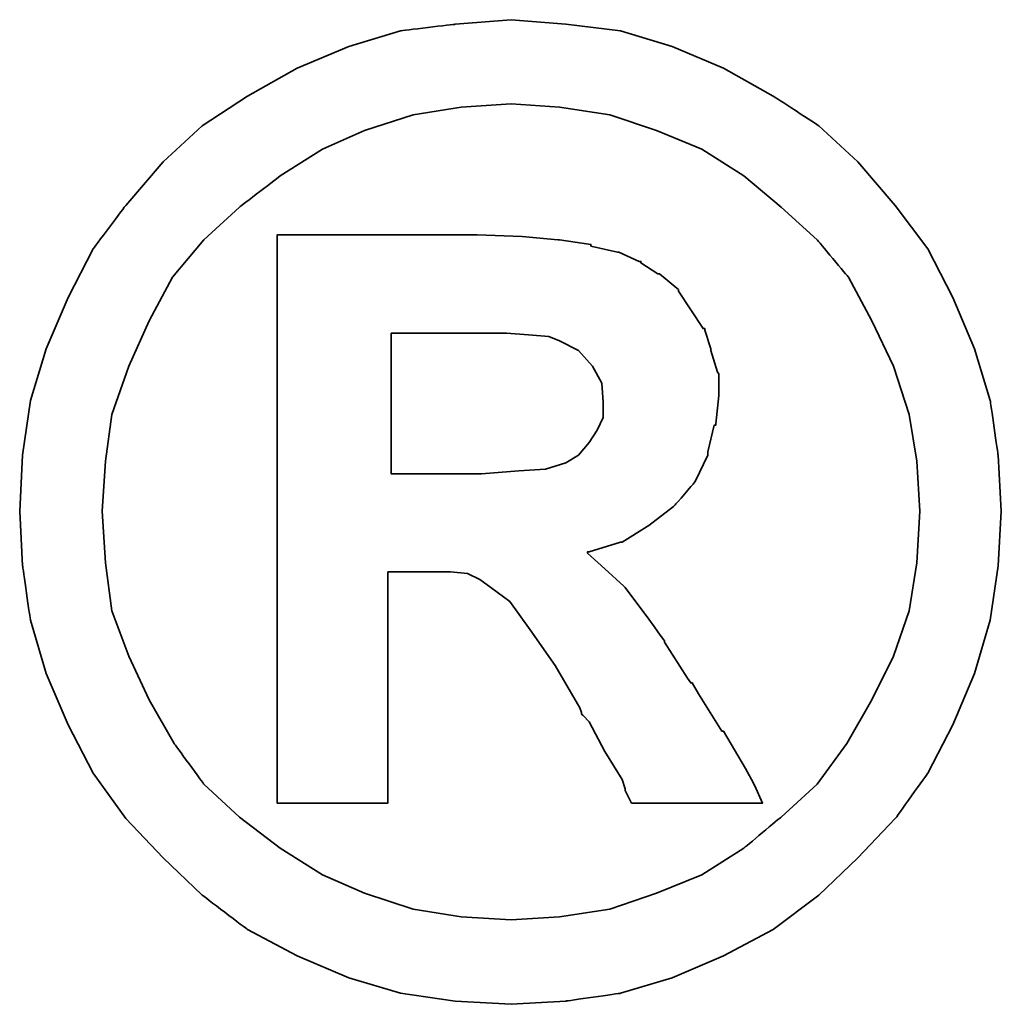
# Model space of a CAD drawing. Header units: millimetres. Extents: x -4 to 1317, y 21 to 605.
# Tile 49 of 52: x 103.629 to 103.843, y 60.251 to 60.465. Entities that reach past the tile are written whole.
import ezdxf

# ---------------------------------------------------------------- set-up
doc = ezdxf.new("R2010")
doc.units = ezdxf.units.MM
doc.layers.add('DIM', color=4, linetype='CONTINUOUS')
doc.layers.add('layer 1', color=7, linetype='CONTINUOUS')

# ---------------------------------------------------------------- blocks, each defined once
blk = doc.blocks.new('TBI MOTION logo(完整正式版)')
at = {"layer": 'layer 1', "color": 22, "lineweight": 35}
for points, knots in [([(81.20634, 4.98624), (81.20634, 4.98624), (81.18649, 5.32862), (81.18649, 5.32862), (81.18649, 5.32862), (81.18649, 5.32862), (81.13886, 5.66206), (81.13886, 5.66206), (81.13886, 5.66206), (81.13886, 5.66206), (81.04359, 5.97764), (81.04359, 5.97764), (81.04359, 5.97764), (81.04359, 5.97764), (80.91061, 6.29124), (80.91061, 6.29124), (80.91061, 6.29124), (80.91061, 6.29124), (80.75778, 6.58697), (80.75778, 6.58697), (80.75778, 6.58697), (80.75778, 6.58697), (80.5593, 6.85294), (80.5593, 6.85294), (80.5593, 6.85294), (80.5593, 6.85294), (80.33105, 7.1189), (80.33105, 7.1189), (80.33105, 7.1189), (80.33105, 7.1189), (80.09287, 7.33921), (80.09287, 7.33921), (80.09287, 7.33921), (80.09287, 7.33921), (79.815, 7.51982), (79.815, 7.51982), (79.815, 7.51982), (79.815, 7.51982), (79.51133, 7.69051), (79.51133, 7.69051), (79.51133, 7.69051), (79.51133, 7.69051), (79.19773, 7.8235), (79.19773, 7.8235), (79.19773, 7.8235), (79.19773, 7.8235), (78.88215, 7.91877), (78.88215, 7.91877), (78.88215, 7.91877), (78.88215, 7.91877), (78.54871, 7.95846), (78.54871, 7.95846), (78.54871, 7.95846), (78.54871, 7.95846), (78.21526, 7.98625), (78.21526, 7.98625), (78.21526, 7.98625), (78.21526, 7.98625), (77.87388, 7.95846), (77.87388, 7.95846), (77.87388, 7.95846), (77.87388, 7.95846), (77.54044, 7.91877), (77.54044, 7.91877), (77.54044, 7.91877), (77.54044, 7.91877), (77.22485, 7.8235), (77.22485, 7.8235), (77.22485, 7.8235), (77.22485, 7.8235), (76.91027, 7.69051), (76.91027, 7.69051), (76.91027, 7.69051), (76.91027, 7.69051), (76.6056, 7.51982), (76.6056, 7.51982), (76.6056, 7.51982), (76.6056, 7.51982), (76.32972, 7.33921), (76.32972, 7.33921), (76.32972, 7.33921), (76.32972, 7.33921), (76.09154, 7.1189), (76.09154, 7.1189), (76.09154, 7.1189), (76.09154, 7.1189), (75.86329, 6.85294), (75.86329, 6.85294), (75.86329, 6.85294), (75.86329, 6.85294), (75.66382, 6.58697), (75.66382, 6.58697), (75.66382, 6.58697), (75.66382, 6.58697), (75.51099, 6.29124), (75.51099, 6.29124), (75.51099, 6.29124), (75.51099, 6.29124), (75.37702, 5.97764), (75.37702, 5.97764), (75.37702, 5.97764), (75.37702, 5.97764), (75.28175, 5.66206), (75.28175, 5.66206), (75.28175, 5.66206), (75.28175, 5.66206), (75.23411, 5.32862), (75.23411, 5.32862), (75.23411, 5.32862), (75.23411, 5.32862), (75.21625, 4.98624), (75.21625, 4.98624), (75.21625, 4.98624), (75.21625, 4.98624), (75.23411, 4.6528), (75.23411, 4.6528), (75.23411, 4.6528), (75.23411, 4.6528), (75.28175, 4.32035), (75.28175, 4.32035), (75.28175, 4.32035), (75.28175, 4.32035), (75.37702, 3.99583), (75.37702, 3.99583), (75.37702, 3.99583), (75.37702, 3.99583), (75.51099, 3.68224), (75.51099, 3.68224), (75.51099, 3.68224), (75.51099, 3.68224), (75.66382, 3.38749), (75.66382, 3.38749), (75.66382, 3.38749), (75.66382, 3.38749), (75.86329, 3.10963), (75.86329, 3.10963), (75.86329, 3.10963), (75.86329, 3.10963), (76.09154, 2.87145), (76.09154, 2.87145), (76.09154, 2.87145), (76.09154, 2.87145), (76.32972, 2.6432), (76.32972, 2.6432), (76.32972, 2.6432), (76.32972, 2.6432), (76.6056, 2.43381), (76.6056, 2.43381), (76.6056, 2.43381), (76.6056, 2.43381), (76.91027, 2.27205), (76.91027, 2.27205), (76.91027, 2.27205), (76.91027, 2.27205), (77.22485, 2.13906), (77.22485, 2.13906), (77.22485, 2.13906), (77.22485, 2.13906), (77.54044, 2.0438), (77.54044, 2.0438), (77.54044, 2.0438), (77.54044, 2.0438), (77.87388, 1.99616), (77.87388, 1.99616), (77.87388, 1.99616), (77.87388, 1.99616), (78.21526, 1.97631), (78.21526, 1.97631), (78.21526, 1.97631), (78.21526, 1.97631), (78.54871, 1.99616), (78.54871, 1.99616), (78.54871, 1.99616), (78.54871, 1.99616), (78.88215, 2.0438), (78.88215, 2.0438), (78.88215, 2.0438), (78.88215, 2.0438), (79.19773, 2.13906), (79.19773, 2.13906), (79.19773, 2.13906), (79.19773, 2.13906), (79.51133, 2.27205), (79.51133, 2.27205), (79.51133, 2.27205), (79.51133, 2.27205), (79.815, 2.43381), (79.815, 2.43381), (79.815, 2.43381), (79.815, 2.43381), (80.09287, 2.6432), (80.09287, 2.6432), (80.09287, 2.6432), (80.09287, 2.6432), (80.33105, 2.87145), (80.33105, 2.87145), (80.33105, 2.87145), (80.33105, 2.87145), (80.5593, 3.10963), (80.5593, 3.10963), (80.5593, 3.10963), (80.5593, 3.10963), (80.75778, 3.38749), (80.75778, 3.38749), (80.75778, 3.38749), (80.75778, 3.38749), (80.91061, 3.68224), (80.91061, 3.68224), (80.91061, 3.68224), (80.91061, 3.68224), (81.04359, 3.99583), (81.04359, 3.99583), (81.04359, 3.99583), (81.04359, 3.99583), (81.13886, 4.32035), (81.13886, 4.32035), (81.13886, 4.32035), (81.13886, 4.32035), (81.18649, 4.6528), (81.18649, 4.6528), (81.18649, 4.6528), (81.18649, 4.6528), (81.20634, 4.98624), (81.20634, 4.98624)], [0, 0, 0, 0, 0.0178571, 0.0178571, 0.0178571, 0.0178572, 0.0357143, 0.0357143, 0.0357143, 0.0357143, 0.0535714, 0.0535714, 0.0535714, 0.0535714, 0.0714286, 0.0714286, 0.0714286, 0.0714286, 0.0892857, 0.0892857, 0.0892857, 0.0892857, 0.1071429, 0.1071429, 0.1071429, 0.1071429, 0.125, 0.125, 0.125, 0.125, 0.1428571, 0.1428571, 0.1428571, 0.1428572, 0.1607143, 0.1607143, 0.1607143, 0.1607143, 0.1785714, 0.1785714, 0.1785714, 0.1785714, 0.1964286, 0.1964286, 0.1964286, 0.1964286, 0.2142857, 0.2142857, 0.2142857, 0.2142857, 0.2321429, 0.2321429, 0.2321429, 0.2321429, 0.25, 0.25, 0.25, 0.25, 0.2678571, 0.2678571, 0.2678571, 0.2678572, 0.2857143, 0.2857143, 0.2857143, 0.2857143, 0.3035714, 0.3035714, 0.3035714, 0.3035714, 0.3214286, 0.3214286, 0.3214286, 0.3214286, 0.3392857, 0.3392857, 0.3392857, 0.3392857, 0.3571429, 0.3571429, 0.3571429, 0.3571429, 0.375, 0.375, 0.375, 0.375, 0.3928571, 0.3928571, 0.3928571, 0.3928572, 0.4107143, 0.4107143, 0.4107143, 0.4107143, 0.4285714, 0.4285714, 0.4285714, 0.4285714, 0.4464286, 0.4464286, 0.4464286, 0.4464286, 0.4642857, 0.4642857, 0.4642857, 0.4642857, 0.4821429, 0.4821429, 0.4821429, 0.4821429, 0.5, 0.5, 0.5, 0.5, 0.5178571, 0.5178571, 0.5178571, 0.5178572, 0.5357143, 0.5357143, 0.5357143, 0.5357143, 0.5535714, 0.5535714, 0.5535714, 0.5535714, 0.5714286, 0.5714286, 0.5714286, 0.5714286, 0.5892857, 0.5892857, 0.5892857, 0.5892857, 0.6071429, 0.6071429, 0.6071429, 0.6071429, 0.625, 0.625, 0.625, 0.625, 0.6428571, 0.6428571, 0.6428571, 0.6428572, 0.6607143, 0.6607143, 0.6607143, 0.6607143, 0.6785714, 0.6785714, 0.6785714, 0.6785714, 0.6964286, 0.6964286, 0.6964286, 0.6964286, 0.7142857, 0.7142857, 0.7142857, 0.7142857, 0.7321429, 0.7321429, 0.7321429, 0.7321429, 0.75, 0.75, 0.75, 0.75, 0.7678571, 0.7678571, 0.7678571, 0.7678572, 0.7857143, 0.7857143, 0.7857143, 0.7857143, 0.8035714, 0.8035714, 0.8035714, 0.8035714, 0.8214286, 0.8214286, 0.8214286, 0.8214286, 0.8392857, 0.8392857, 0.8392857, 0.8392857, 0.8571429, 0.8571429, 0.8571429, 0.8571429, 0.875, 0.875, 0.875, 0.875, 0.8928571, 0.8928571, 0.8928571, 0.8928572, 0.9107143, 0.9107143, 0.9107143, 0.9107143, 0.9285714, 0.9285714, 0.9285714, 0.9285714, 0.9464286, 0.9464286, 0.9464286, 0.9464286, 0.9642857, 0.9642857, 0.9642857, 0.9642857, 0.9821429, 0.9821429, 0.9821429, 0.9821429, 1, 1, 1, 1]), ([(80.71014, 4.98624), (80.71014, 4.98624), (80.69129, 5.29091), (80.69129, 5.29091), (80.69129, 5.29091), (80.69129, 5.29091), (80.64464, 5.57672), (80.64464, 5.57672), (80.64464, 5.57672), (80.64464, 5.57672), (80.54937, 5.87245), (80.54937, 5.87245), (80.54937, 5.87245), (80.54937, 5.87245), (80.41639, 6.14833), (80.41639, 6.14833), (80.41639, 6.14833), (80.41639, 6.14833), (80.27349, 6.41429), (80.27349, 6.41429), (80.27349, 6.41429), (80.27349, 6.41429), (80.08295, 6.64255), (80.08295, 6.64255), (80.08295, 6.64255), (80.08295, 6.64255), (79.86264, 6.84301), (79.86264, 6.84301), (79.86264, 6.84301), (79.86264, 6.84301), (79.63439, 7.03355), (79.63439, 7.03355), (79.63439, 7.03355), (79.63439, 7.03355), (79.37835, 7.1963), (79.37835, 7.1963), (79.37835, 7.1963), (79.37835, 7.1963), (79.10246, 7.30944), (79.10246, 7.30944), (79.10246, 7.30944), (79.10246, 7.30944), (78.81665, 7.40471), (78.81665, 7.40471), (78.81665, 7.40471), (78.81665, 7.40471), (78.511, 7.45234), (78.511, 7.45234), (78.511, 7.45234), (78.511, 7.45234), (78.21526, 7.47219), (78.21526, 7.47219), (78.21526, 7.47219), (78.21526, 7.47219), (77.9106, 7.45234), (77.9106, 7.45234), (77.9106, 7.45234), (77.9106, 7.45234), (77.61685, 7.40471), (77.61685, 7.40471), (77.61685, 7.40471), (77.61685, 7.40471), (77.32012, 7.30944), (77.32012, 7.30944), (77.32012, 7.30944), (77.32012, 7.30944), (77.06309, 7.1963), (77.06309, 7.1963), (77.06309, 7.1963), (77.06309, 7.1963), (76.80606, 7.03355), (76.80606, 7.03355), (76.80606, 7.03355), (76.80606, 7.03355), (76.55797, 6.84301), (76.55797, 6.84301), (76.55797, 6.84301), (76.55797, 6.84301), (76.34063, 6.64255), (76.34063, 6.64255), (76.34063, 6.64255), (76.34063, 6.64255), (76.1491, 6.41429), (76.1491, 6.41429), (76.1491, 6.41429), (76.1491, 6.41429), (76.0062, 6.14833), (76.0062, 6.14833), (76.0062, 6.14833), (76.0062, 6.14833), (75.88314, 5.87245), (75.88314, 5.87245), (75.88314, 5.87245), (75.88314, 5.87245), (75.77794, 5.57672), (75.77794, 5.57672), (75.77794, 5.57672), (75.77794, 5.57672), (75.73924, 5.29091), (75.73924, 5.29091), (75.73924, 5.29091), (75.73924, 5.29091), (75.72039, 4.98624), (75.72039, 4.98624), (75.72039, 4.98624), (75.72039, 4.98624), (75.73924, 4.67165), (75.73924, 4.67165), (75.73924, 4.67165), (75.73924, 4.67165), (75.77794, 4.37791), (75.77794, 4.37791), (75.77794, 4.37791), (75.77794, 4.37791), (75.88314, 4.10102), (75.88314, 4.10102), (75.88314, 4.10102), (75.88314, 4.10102), (76.0062, 3.83407), (76.0062, 3.83407), (76.0062, 3.83407), (76.0062, 3.83407), (76.15902, 3.56811), (76.15902, 3.56811), (76.15902, 3.56811), (76.15902, 3.56811), (76.34063, 3.32001), (76.34063, 3.32001), (76.34063, 3.32001), (76.34063, 3.32001), (76.55797, 3.11955), (76.55797, 3.11955), (76.55797, 3.11955), (76.55797, 3.11955), (76.80606, 2.92901), (76.80606, 2.92901), (76.80606, 2.92901), (76.80606, 2.92901), (77.06309, 2.76725), (77.06309, 2.76725), (77.06309, 2.76725), (77.06309, 2.76725), (77.32012, 2.65412), (77.32012, 2.65412), (77.32012, 2.65412), (77.32012, 2.65412), (77.61685, 2.55786), (77.61685, 2.55786), (77.61685, 2.55786), (77.61685, 2.55786), (77.9106, 2.51022), (77.9106, 2.51022), (77.9106, 2.51022), (77.9106, 2.51022), (78.21526, 2.49137), (78.21526, 2.49137), (78.21526, 2.49137), (78.21526, 2.49137), (78.511, 2.51022), (78.511, 2.51022), (78.511, 2.51022), (78.511, 2.51022), (78.81665, 2.55786), (78.81665, 2.55786), (78.81665, 2.55786), (78.81665, 2.55786), (79.10246, 2.65412), (79.10246, 2.65412), (79.10246, 2.65412), (79.10246, 2.65412), (79.37835, 2.76725), (79.37835, 2.76725), (79.37835, 2.76725), (79.37835, 2.76725), (79.63439, 2.92901), (79.63439, 2.92901), (79.63439, 2.92901), (79.63439, 2.92901), (79.86264, 3.11955), (79.86264, 3.11955), (79.86264, 3.11955), (79.86264, 3.11955), (80.08295, 3.32001), (80.08295, 3.32001), (80.08295, 3.32001), (80.08295, 3.32001), (80.26356, 3.56811), (80.26356, 3.56811), (80.26356, 3.56811), (80.26356, 3.56811), (80.41639, 3.83407), (80.41639, 3.83407), (80.41639, 3.83407), (80.41639, 3.83407), (80.54937, 4.10102), (80.54937, 4.10102), (80.54937, 4.10102), (80.54937, 4.10102), (80.64464, 4.37791), (80.64464, 4.37791), (80.64464, 4.37791), (80.64464, 4.37791), (80.69129, 4.67165), (80.69129, 4.67165), (80.69129, 4.67165), (80.69129, 4.67165), (80.71014, 4.98624), (80.71014, 4.98624)], [0, 0, 0, 0, 0.0192308, 0.0192308, 0.0192308, 0.0192308, 0.0384615, 0.0384615, 0.0384615, 0.0384615, 0.0576923, 0.0576923, 0.0576923, 0.0576923, 0.0769231, 0.0769231, 0.0769231, 0.0769231, 0.0961538, 0.0961538, 0.0961538, 0.0961539, 0.1153846, 0.1153846, 0.1153846, 0.1153846, 0.1346154, 0.1346154, 0.1346154, 0.1346154, 0.1538462, 0.1538462, 0.1538462, 0.1538462, 0.1730769, 0.1730769, 0.1730769, 0.1730769, 0.1923077, 0.1923077, 0.1923077, 0.1923077, 0.2115385, 0.2115385, 0.2115385, 0.2115385, 0.2307692, 0.2307692, 0.2307692, 0.2307692, 0.25, 0.25, 0.25, 0.25, 0.2692308, 0.2692308, 0.2692308, 0.2692308, 0.2884615, 0.2884615, 0.2884615, 0.2884615, 0.3076923, 0.3076923, 0.3076923, 0.3076923, 0.3269231, 0.3269231, 0.3269231, 0.3269231, 0.3461538, 0.3461538, 0.3461538, 0.3461539, 0.3653846, 0.3653846, 0.3653846, 0.3653846, 0.3846154, 0.3846154, 0.3846154, 0.3846154, 0.4038462, 0.4038462, 0.4038462, 0.4038462, 0.4230769, 0.4230769, 0.4230769, 0.4230769, 0.4423077, 0.4423077, 0.4423077, 0.4423077, 0.4615385, 0.4615385, 0.4615385, 0.4615385, 0.4807692, 0.4807692, 0.4807692, 0.4807692, 0.5, 0.5, 0.5, 0.5, 0.5192308, 0.5192308, 0.5192308, 0.5192308, 0.5384615, 0.5384615, 0.5384615, 0.5384615, 0.5576923, 0.5576923, 0.5576923, 0.5576923, 0.5769231, 0.5769231, 0.5769231, 0.5769231, 0.5961538, 0.5961538, 0.5961538, 0.5961539, 0.6153846, 0.6153846, 0.6153846, 0.6153846, 0.6346154, 0.6346154, 0.6346154, 0.6346154, 0.6538462, 0.6538462, 0.6538462, 0.6538462, 0.6730769, 0.6730769, 0.6730769, 0.6730769, 0.6923077, 0.6923077, 0.6923077, 0.6923077, 0.7115385, 0.7115385, 0.7115385, 0.7115385, 0.7307692, 0.7307692, 0.7307692, 0.7307692, 0.75, 0.75, 0.75, 0.75, 0.7692308, 0.7692308, 0.7692308, 0.7692308, 0.7884615, 0.7884615, 0.7884615, 0.7884615, 0.8076923, 0.8076923, 0.8076923, 0.8076923, 0.8269231, 0.8269231, 0.8269231, 0.8269231, 0.8461538, 0.8461538, 0.8461538, 0.8461539, 0.8653846, 0.8653846, 0.8653846, 0.8653846, 0.8846154, 0.8846154, 0.8846154, 0.8846154, 0.9038462, 0.9038462, 0.9038462, 0.9038462, 0.9230769, 0.9230769, 0.9230769, 0.9230769, 0.9423077, 0.9423077, 0.9423077, 0.9423077, 0.9615385, 0.9615385, 0.9615385, 0.9615385, 0.9807692, 0.9807692, 0.9807692, 0.9807692, 1, 1, 1, 1]), ([(76.78721, 3.2823), (76.78721, 3.2823), (76.78721, 3.32001), (76.78721, 3.32001), (76.78721, 3.32001), (76.78721, 3.32001), (76.78721, 3.42422), (76.78721, 3.42422), (76.78721, 3.42422), (76.78721, 3.42422), (76.78721, 3.59689), (76.78721, 3.59689), (76.78721, 3.59689), (76.78721, 3.59689), (76.78721, 3.80529), (76.78721, 3.80529), (76.78721, 3.80529), (76.78721, 3.80529), (76.78721, 4.0524), (76.78721, 4.0524), (76.78721, 4.0524), (76.78721, 4.0524), (76.78721, 4.32035), (76.78721, 4.32035), (76.78721, 4.32035), (76.78721, 4.32035), (76.78721, 4.92868), (76.78721, 4.92868), (76.78721, 4.92868), (76.78721, 4.92868), (76.78721, 5.53801), (76.78721, 5.53801), (76.78721, 5.53801), (76.78721, 5.53801), (76.78721, 5.82482), (76.78721, 5.82482), (76.78721, 5.82482), (76.78721, 5.82482), (76.78721, 6.07291), (76.78721, 6.07291), (76.78721, 6.07291), (76.78721, 6.07291), (76.78721, 6.30017), (76.78721, 6.30017), (76.78721, 6.30017), (76.78721, 6.30017), (76.78721, 6.45399), (76.78721, 6.45399), (76.78721, 6.45399), (76.78721, 6.45399), (76.78721, 6.5572), (76.78721, 6.5572), (76.78721, 6.5572), (76.78721, 6.5572), (76.78721, 6.59689), (76.78721, 6.59689), (76.78721, 6.59689), (76.78721, 6.59689), (76.78721, 6.67232), (76.78721, 6.67232), (76.78721, 6.67232), (76.78721, 6.67232), (76.8537, 6.67232), (76.8537, 6.67232), (76.8537, 6.67232), (76.8537, 6.67232), (76.87355, 6.67232), (76.87355, 6.67232), (76.87355, 6.67232), (76.87355, 6.67232), (76.91027, 6.67232), (76.91027, 6.67232), (76.91027, 6.67232), (76.91027, 6.67232), (77.04424, 6.67232), (77.04424, 6.67232), (77.04424, 6.67232), (77.04424, 6.67232), (77.22485, 6.67232), (77.22485, 6.67232), (77.22485, 6.67232), (77.22485, 6.67232), (77.43524, 6.67232), (77.43524, 6.67232), (77.43524, 6.67232), (77.43524, 6.67232), (77.65357, 6.67232), (77.65357, 6.67232), (77.65357, 6.67232), (77.65357, 6.67232), (77.82625, 6.67232), (77.82625, 6.67232), (77.82625, 6.67232), (77.82625, 6.67232), (77.94037, 6.67232), (77.94037, 6.67232), (77.94037, 6.67232), (77.94037, 6.67232), (77.97709, 6.67232), (77.97709, 6.67232), (77.97709, 6.67232), (77.97709, 6.67232), (77.99694, 6.67232), (77.99694, 6.67232), (77.99694, 6.67232), (77.99694, 6.67232), (78.00686, 6.67232), (78.00686, 6.67232), (78.00686, 6.67232), (78.00686, 6.67232), (78.28275, 6.6624), (78.28275, 6.6624), (78.28275, 6.6624), (78.28275, 6.6624), (78.50107, 6.64255), (78.50107, 6.64255), (78.50107, 6.64255), (78.50107, 6.64255), (78.511, 6.64255), (78.511, 6.64255), (78.511, 6.64255), (78.511, 6.64255), (78.70154, 6.61476), (78.70154, 6.61476), (78.70154, 6.61476), (78.70154, 6.61476), (78.70154, 6.60483), (78.70154, 6.60483), (78.70154, 6.60483), (78.70154, 6.60483), (78.86429, 6.56713), (78.86429, 6.56713), (78.86429, 6.56713), (78.86429, 6.56713), (78.87223, 6.56713), (78.87223, 6.56713), (78.87223, 6.56713), (78.87223, 6.56713), (78.99727, 6.51056), (78.99727, 6.51056), (78.99727, 6.51056), (78.99727, 6.51056), (79.00719, 6.51056), (79.00719, 6.51056), (79.00719, 6.51056), (79.00719, 6.51056), (79.00719, 6.50162), (79.00719, 6.50162), (79.00719, 6.50162), (79.00719, 6.50162), (79.1104, 6.43415), (79.1104, 6.43415), (79.1104, 6.43415), (79.1104, 6.43415), (79.12132, 6.43415), (79.12132, 6.43415), (79.12132, 6.43415), (79.12132, 6.43415), (79.22552, 6.34781), (79.22552, 6.34781), (79.22552, 6.34781), (79.22552, 6.34781), (79.23544, 6.33888), (79.23544, 6.33888), (79.23544, 6.33888), (79.23544, 6.33888), (79.23544, 6.32895), (79.23544, 6.32895), (79.23544, 6.32895), (79.23544, 6.32895), (79.31087, 6.21483), (79.31087, 6.21483), (79.31087, 6.21483), (79.31087, 6.21483), (79.38629, 6.1007), (79.38629, 6.1007), (79.38629, 6.1007), (79.38629, 6.1007), (79.3972, 6.1007), (79.3972, 6.1007), (79.3972, 6.1007), (79.3972, 6.1007), (79.3972, 6.09078), (79.3972, 6.09078), (79.3972, 6.09078), (79.3972, 6.09078), (79.43392, 5.97764), (79.43392, 5.97764), (79.43392, 5.97764), (79.43392, 5.97764), (79.43392, 5.96772), (79.43392, 5.96772), (79.43392, 5.96772), (79.43392, 5.96772), (79.47362, 5.83474), (79.47362, 5.83474), (79.47362, 5.83474), (79.47362, 5.83474), (79.48156, 5.82482), (79.48156, 5.82482), (79.48156, 5.82482), (79.48156, 5.82482), (79.48156, 5.69977), (79.48156, 5.69977), (79.48156, 5.69977), (79.48156, 5.69977), (79.48156, 5.69183), (79.48156, 5.69183), (79.48156, 5.69183), (79.48156, 5.69183), (79.4637, 5.51915), (79.4637, 5.51915), (79.4637, 5.51915), (79.4637, 5.51915), (79.4637, 5.51122), (79.4637, 5.51122), (79.4637, 5.51122), (79.4637, 5.51122), (79.45377, 5.51122), (79.45377, 5.51122), (79.45377, 5.51122), (79.45377, 5.51122), (79.41507, 5.34847), (79.41507, 5.34847), (79.41507, 5.34847), (79.41507, 5.34847), (79.41507, 5.33854), (79.41507, 5.33854), (79.41507, 5.33854), (79.41507, 5.33854), (79.41507, 5.32862), (79.41507, 5.32862), (79.41507, 5.32862), (79.41507, 5.32862), (79.33865, 5.16785), (79.33865, 5.16785), (79.33865, 5.16785), (79.33865, 5.16785), (79.33071, 5.15693), (79.33071, 5.15693), (79.33071, 5.15693), (79.33071, 5.15693), (79.2156, 5.02495), (79.2156, 5.02495), (79.2156, 5.02495), (79.2156, 5.02495), (79.20567, 5.01502), (79.20567, 5.01502), (79.20567, 5.01502), (79.20567, 5.01502), (79.05483, 4.89991), (79.05483, 4.89991), (79.05483, 4.89991), (79.05483, 4.89991), (79.04491, 4.89197), (79.04491, 4.89197), (79.04491, 4.89197), (79.04491, 4.89197), (78.89208, 4.7967), (78.89208, 4.7967), (78.89208, 4.7967), (78.89208, 4.7967), (78.88215, 4.7967), (78.88215, 4.7967), (78.88215, 4.7967), (78.88215, 4.7967), (78.69161, 4.73913), (78.69161, 4.73913), (78.69161, 4.73913), (78.69161, 4.73913), (78.68169, 4.73913), (78.68169, 4.73913), (78.68169, 4.73913), (78.68169, 4.73913), (78.68169, 4.72921), (78.68169, 4.72921), (78.68169, 4.72921), (78.68169, 4.72921), (78.78688, 4.63394), (78.78688, 4.63394), (78.78688, 4.63394), (78.78688, 4.63394), (78.902, 4.52875), (78.902, 4.52875), (78.902, 4.52875), (78.902, 4.52875), (78.91093, 4.52081), (78.91093, 4.52081), (78.91093, 4.52081), (78.91093, 4.52081), (79.02506, 4.36798), (79.02506, 4.36798), (79.02506, 4.36798), (79.02506, 4.36798), (79.1501, 4.1953), (79.1501, 4.1953), (79.1501, 4.1953), (79.1501, 4.1953), (79.1501, 4.18736), (79.1501, 4.18736), (79.1501, 4.18736), (79.1501, 4.18736), (79.29201, 3.96705), (79.29201, 3.96705), (79.29201, 3.96705), (79.29201, 3.96705), (79.31087, 3.93828), (79.31087, 3.93828), (79.31087, 3.93828), (79.31087, 3.93828), (79.32079, 3.93828), (79.32079, 3.93828), (79.32079, 3.93828), (79.32079, 3.93828), (79.3585, 3.87178), (79.3585, 3.87178), (79.3585, 3.87178), (79.3585, 3.87178), (79.50141, 3.64353), (79.50141, 3.64353), (79.50141, 3.64353), (79.50141, 3.64353), (79.51133, 3.64353), (79.51133, 3.64353), (79.51133, 3.64353), (79.51133, 3.64353), (79.64431, 3.41528), (79.64431, 3.41528), (79.64431, 3.41528), (79.64431, 3.41528), (79.68202, 3.3478), (79.68202, 3.3478), (79.68202, 3.3478), (79.68202, 3.3478), (79.70187, 3.31009), (79.70187, 3.31009), (79.70187, 3.31009), (79.70187, 3.31009), (79.7495, 3.2049), (79.7495, 3.2049), (79.7495, 3.2049), (79.7495, 3.2049), (79.64431, 3.2049), (79.64431, 3.2049), (79.64431, 3.2049), (79.64431, 3.2049), (79.62546, 3.2049), (79.62546, 3.2049), (79.62546, 3.2049), (79.62546, 3.2049), (79.53912, 3.2049), (79.53912, 3.2049), (79.53912, 3.2049), (79.53912, 3.2049), (79.31087, 3.2049), (79.31087, 3.2049), (79.31087, 3.2049), (79.31087, 3.2049), (79.08262, 3.2049), (79.08262, 3.2049), (79.08262, 3.2049), (79.08262, 3.2049), (79.00719, 3.2049), (79.00719, 3.2049), (79.00719, 3.2049), (79.00719, 3.2049), (78.98735, 3.2049), (78.98735, 3.2049), (78.98735, 3.2049), (78.98735, 3.2049), (78.94964, 3.2049), (78.94964, 3.2049), (78.94964, 3.2049), (78.94964, 3.2049), (78.92979, 3.24459), (78.92979, 3.24459), (78.92979, 3.24459), (78.92979, 3.24459), (78.91093, 3.2823), (78.91093, 3.2823), (78.91093, 3.2823), (78.91093, 3.2823), (78.91093, 3.29223), (78.91093, 3.29223), (78.91093, 3.29223), (78.91093, 3.29223), (78.89208, 3.3478), (78.89208, 3.3478), (78.89208, 3.3478), (78.89208, 3.3478), (78.78688, 3.52048), (78.78688, 3.52048), (78.78688, 3.52048), (78.78688, 3.52048), (78.69161, 3.7001), (78.69161, 3.7001), (78.69161, 3.7001), (78.69161, 3.7001), (78.6539, 3.7388), (78.6539, 3.7388), (78.6539, 3.7388), (78.6539, 3.7388), (78.64398, 3.74873), (78.64398, 3.74873), (78.64398, 3.74873), (78.64398, 3.74873), (78.64398, 3.75766), (78.64398, 3.75766), (78.64398, 3.75766), (78.64398, 3.75766), (78.63405, 3.78644), (78.63405, 3.78644), (78.63405, 3.78644), (78.63405, 3.78644), (78.48321, 4.04347), (78.48321, 4.04347), (78.48321, 4.04347), (78.48321, 4.04347), (78.33038, 4.2618), (78.33038, 4.2618), (78.33038, 4.2618), (78.33038, 4.2618), (78.20732, 4.43447), (78.20732, 4.43447), (78.20732, 4.43447), (78.20732, 4.43447), (78.09221, 4.52081), (78.09221, 4.52081), (78.09221, 4.52081), (78.09221, 4.52081), (78.02472, 4.56845), (78.02472, 4.56845), (78.02472, 4.56845), (78.02472, 4.56845), (77.9493, 4.60616), (77.9493, 4.60616), (77.9493, 4.60616), (77.9493, 4.60616), (77.8451, 4.61608), (77.8451, 4.61608), (77.8451, 4.61608), (77.8451, 4.61608), (77.71113, 4.61608), (77.71113, 4.61608), (77.71113, 4.61608), (77.71113, 4.61608), (77.69128, 4.61608), (77.69128, 4.61608), (77.69128, 4.61608), (77.69128, 4.61608), (77.67342, 4.61608), (77.67342, 4.61608), (77.67342, 4.61608), (77.67342, 4.61608), (77.5583, 4.61608), (77.5583, 4.61608), (77.5583, 4.61608), (77.5583, 4.61608), (77.46303, 4.61608), (77.46303, 4.61608), (77.46303, 4.61608), (77.46303, 4.61608), (77.46303, 4.54761), (77.46303, 4.54761), (77.46303, 4.54761), (77.46303, 4.54761), (77.46303, 4.47318), (77.46303, 4.47318), (77.46303, 4.47318), (77.46303, 4.47318), (77.46303, 4.24294), (77.46303, 4.24294), (77.46303, 4.24294), (77.46303, 4.24294), (77.46303, 3.99583), (77.46303, 3.99583), (77.46303, 3.99583), (77.46303, 3.99583), (77.46303, 3.72888), (77.46303, 3.72888), (77.46303, 3.72888), (77.46303, 3.72888), (77.46303, 3.51055), (77.46303, 3.51055), (77.46303, 3.51055), (77.46303, 3.51055), (77.46303, 3.42422), (77.46303, 3.42422), (77.46303, 3.42422), (77.46303, 3.42422), (77.46303, 3.35773), (77.46303, 3.35773), (77.46303, 3.35773), (77.46303, 3.35773), (77.46303, 3.30017), (77.46303, 3.30017), (77.46303, 3.30017), (77.46303, 3.30017), (77.46303, 3.2823), (77.46303, 3.2823), (77.46303, 3.2823), (77.46303, 3.2823), (77.46303, 3.2049), (77.46303, 3.2049), (77.46303, 3.2049), (77.46303, 3.2049), (77.39753, 3.2049), (77.39753, 3.2049), (77.39753, 3.2049), (77.39753, 3.2049), (77.37768, 3.2049), (77.37768, 3.2049), (77.37768, 3.2049), (77.37768, 3.2049), (77.32012, 3.2049), (77.32012, 3.2049), (77.32012, 3.2049), (77.32012, 3.2049), (77.12165, 3.2049), (77.12165, 3.2049), (77.12165, 3.2049), (77.12165, 3.2049), (76.94897, 3.2049), (76.94897, 3.2049), (76.94897, 3.2049), (76.94897, 3.2049), (76.8924, 3.2049), (76.8924, 3.2049), (76.8924, 3.2049), (76.8924, 3.2049), (76.8537, 3.2049), (76.8537, 3.2049), (76.8537, 3.2049), (76.8537, 3.2049), (76.78721, 3.2049), (76.78721, 3.2049), (76.78721, 3.2049), (76.78721, 3.2049), (76.78721, 3.2823), (76.78721, 3.2823)], [0, 0, 0, 0, 0.0074074, 0.0074074, 0.0074074, 0.0074074, 0.0148148, 0.0148148, 0.0148148, 0.0148148, 0.0222222, 0.0222222, 0.0222222, 0.0222222, 0.0296296, 0.0296296, 0.0296296, 0.0296296, 0.037037, 0.037037, 0.037037, 0.037037, 0.0444444, 0.0444444, 0.0444444, 0.0444445, 0.0518519, 0.0518519, 0.0518519, 0.0518519, 0.0592593, 0.0592593, 0.0592593, 0.0592593, 0.0666667, 0.0666667, 0.0666667, 0.0666667, 0.0740741, 0.0740741, 0.0740741, 0.0740741, 0.0814815, 0.0814815, 0.0814815, 0.0814815, 0.0888889, 0.0888889, 0.0888889, 0.0888889, 0.0962963, 0.0962963, 0.0962963, 0.0962963, 0.1037037, 0.1037037, 0.1037037, 0.1037037, 0.1111111, 0.1111111, 0.1111111, 0.1111111, 0.1185185, 0.1185185, 0.1185185, 0.1185185, 0.1259259, 0.1259259, 0.1259259, 0.1259259, 0.1333333, 0.1333333, 0.1333333, 0.1333333, 0.1407407, 0.1407407, 0.1407407, 0.1407408, 0.1481481, 0.1481481, 0.1481481, 0.1481482, 0.1555556, 0.1555556, 0.1555556, 0.1555556, 0.162963, 0.162963, 0.162963, 0.162963, 0.1703704, 0.1703704, 0.1703704, 0.1703704, 0.1777778, 0.1777778, 0.1777778, 0.1777778, 0.1851852, 0.1851852, 0.1851852, 0.1851852, 0.1925926, 0.1925926, 0.1925926, 0.1925926, 0.2, 0.2, 0.2, 0.2, 0.2074074, 0.2074074, 0.2074074, 0.2074074, 0.2148148, 0.2148148, 0.2148148, 0.2148148, 0.2222222, 0.2222222, 0.2222222, 0.2222222, 0.2296296, 0.2296296, 0.2296296, 0.2296296, 0.237037, 0.237037, 0.237037, 0.237037, 0.2444444, 0.2444444, 0.2444444, 0.2444445, 0.2518519, 0.2518519, 0.2518519, 0.2518519, 0.2592593, 0.2592593, 0.2592593, 0.2592593, 0.2666667, 0.2666667, 0.2666667, 0.2666667, 0.2740741, 0.2740741, 0.2740741, 0.2740741, 0.2814815, 0.2814815, 0.2814815, 0.2814815, 0.2888889, 0.2888889, 0.2888889, 0.2888889, 0.2962963, 0.2962963, 0.2962963, 0.2962963, 0.3037037, 0.3037037, 0.3037037, 0.3037037, 0.3111111, 0.3111111, 0.3111111, 0.3111111, 0.3185185, 0.3185185, 0.3185185, 0.3185185, 0.3259259, 0.3259259, 0.3259259, 0.3259259, 0.3333333, 0.3333333, 0.3333333, 0.3333333, 0.3407407, 0.3407407, 0.3407407, 0.3407408, 0.3481481, 0.3481481, 0.3481481, 0.3481482, 0.3555556, 0.3555556, 0.3555556, 0.3555556, 0.362963, 0.362963, 0.362963, 0.362963, 0.3703704, 0.3703704, 0.3703704, 0.3703704, 0.3777778, 0.3777778, 0.3777778, 0.3777778, 0.3851852, 0.3851852, 0.3851852, 0.3851852, 0.3925926, 0.3925926, 0.3925926, 0.3925926, 0.4, 0.4, 0.4, 0.4, 0.4074074, 0.4074074, 0.4074074, 0.4074074, 0.4148148, 0.4148148, 0.4148148, 0.4148148, 0.4222222, 0.4222222, 0.4222222, 0.4222222, 0.4296296, 0.4296296, 0.4296296, 0.4296296, 0.437037, 0.437037, 0.437037, 0.437037, 0.4444444, 0.4444444, 0.4444444, 0.4444445, 0.4518519, 0.4518519, 0.4518519, 0.4518519, 0.4592593, 0.4592593, 0.4592593, 0.4592593, 0.4666667, 0.4666667, 0.4666667, 0.4666667, 0.4740741, 0.4740741, 0.4740741, 0.4740741, 0.4814815, 0.4814815, 0.4814815, 0.4814815, 0.4888889, 0.4888889, 0.4888889, 0.4888889, 0.4962963, 0.4962963, 0.4962963, 0.4962963, 0.5037037, 0.5037037, 0.5037037, 0.5037037, 0.5111111, 0.5111111, 0.5111111, 0.5111111, 0.5185185, 0.5185185, 0.5185185, 0.5185185, 0.5259259, 0.5259259, 0.5259259, 0.5259259, 0.5333333, 0.5333333, 0.5333333, 0.5333333, 0.5407407, 0.5407407, 0.5407407, 0.5407408, 0.5481481, 0.5481481, 0.5481481, 0.5481482, 0.5555556, 0.5555556, 0.5555556, 0.5555556, 0.562963, 0.562963, 0.562963, 0.562963, 0.5703704, 0.5703704, 0.5703704, 0.5703704, 0.5777778, 0.5777778, 0.5777778, 0.5777778, 0.5851852, 0.5851852, 0.5851852, 0.5851852, 0.5925926, 0.5925926, 0.5925926, 0.5925926, 0.6, 0.6, 0.6, 0.6, 0.6074074, 0.6074074, 0.6074074, 0.6074074, 0.6148148, 0.6148148, 0.6148148, 0.6148148, 0.6222222, 0.6222222, 0.6222222, 0.6222222, 0.6296296, 0.6296296, 0.6296296, 0.6296296, 0.637037, 0.637037, 0.637037, 0.637037, 0.6444444, 0.6444444, 0.6444444, 0.6444445, 0.6518519, 0.6518519, 0.6518519, 0.6518519, 0.6592593, 0.6592593, 0.6592593, 0.6592593, 0.6666667, 0.6666667, 0.6666667, 0.6666667, 0.6740741, 0.6740741, 0.6740741, 0.6740741, 0.6814815, 0.6814815, 0.6814815, 0.6814815, 0.6888889, 0.6888889, 0.6888889, 0.6888889, 0.6962963, 0.6962963, 0.6962963, 0.6962963, 0.7037037, 0.7037037, 0.7037037, 0.7037037, 0.7111111, 0.7111111, 0.7111111, 0.7111111, 0.7185185, 0.7185185, 0.7185185, 0.7185185, 0.7259259, 0.7259259, 0.7259259, 0.7259259, 0.7333333, 0.7333333, 0.7333333, 0.7333333, 0.7407407, 0.7407407, 0.7407407, 0.7407408, 0.7481481, 0.7481481, 0.7481481, 0.7481482, 0.7555556, 0.7555556, 0.7555556, 0.7555556, 0.762963, 0.762963, 0.762963, 0.762963, 0.7703704, 0.7703704, 0.7703704, 0.7703704, 0.7777778, 0.7777778, 0.7777778, 0.7777778, 0.7851852, 0.7851852, 0.7851852, 0.7851852, 0.7925926, 0.7925926, 0.7925926, 0.7925926, 0.8, 0.8, 0.8, 0.8, 0.8074074, 0.8074074, 0.8074074, 0.8074074, 0.8148148, 0.8148148, 0.8148148, 0.8148148, 0.8222222, 0.8222222, 0.8222222, 0.8222222, 0.8296296, 0.8296296, 0.8296296, 0.8296296, 0.837037, 0.837037, 0.837037, 0.837037, 0.8444444, 0.8444444, 0.8444444, 0.8444445, 0.8518519, 0.8518519, 0.8518519, 0.8518519, 0.8592593, 0.8592593, 0.8592593, 0.8592593, 0.8666667, 0.8666667, 0.8666667, 0.8666667, 0.8740741, 0.8740741, 0.8740741, 0.8740741, 0.8814815, 0.8814815, 0.8814815, 0.8814815, 0.8888889, 0.8888889, 0.8888889, 0.8888889, 0.8962963, 0.8962963, 0.8962963, 0.8962963, 0.9037037, 0.9037037, 0.9037037, 0.9037037, 0.9111111, 0.9111111, 0.9111111, 0.9111111, 0.9185185, 0.9185185, 0.9185185, 0.9185185, 0.9259259, 0.9259259, 0.9259259, 0.9259259, 0.9333333, 0.9333333, 0.9333333, 0.9333333, 0.9407407, 0.9407407, 0.9407407, 0.9407408, 0.9481481, 0.9481481, 0.9481481, 0.9481482, 0.9555556, 0.9555556, 0.9555556, 0.9555556, 0.962963, 0.962963, 0.962963, 0.962963, 0.9703704, 0.9703704, 0.9703704, 0.9703704, 0.9777778, 0.9777778, 0.9777778, 0.9777778, 0.9851852, 0.9851852, 0.9851852, 0.9851852, 0.9925926, 0.9925926, 0.9925926, 0.9925926, 1, 1, 1, 1]), ([(77.48288, 6.07291), (77.48288, 6.07291), (77.48288, 5.99551), (77.48288, 5.99551), (77.48288, 5.99551), (77.48288, 5.99551), (77.48288, 5.82482), (77.48288, 5.82482), (77.48288, 5.82482), (77.48288, 5.82482), (77.48288, 5.63328), (77.48288, 5.63328), (77.48288, 5.63328), (77.48288, 5.63328), (77.48288, 5.46358), (77.48288, 5.46358), (77.48288, 5.46358), (77.48288, 5.46358), (77.48288, 5.29091), (77.48288, 5.29091), (77.48288, 5.29091), (77.48288, 5.29091), (77.48288, 5.21449), (77.48288, 5.21449), (77.48288, 5.21449), (77.48288, 5.21449), (77.50074, 5.21449), (77.50074, 5.21449), (77.50074, 5.21449), (77.50074, 5.21449), (77.71113, 5.21449), (77.71113, 5.21449), (77.71113, 5.21449), (77.71113, 5.21449), (77.94037, 5.21449), (77.94037, 5.21449), (77.94037, 5.21449), (77.94037, 5.21449), (78.01579, 5.21449), (78.01579, 5.21449), (78.01579, 5.21449), (78.01579, 5.21449), (78.03465, 5.21449), (78.03465, 5.21449), (78.03465, 5.21449), (78.03465, 5.21449), (78.2629, 5.23335), (78.2629, 5.23335), (78.2629, 5.23335), (78.2629, 5.23335), (78.42565, 5.24327), (78.42565, 5.24327), (78.42565, 5.24327), (78.42565, 5.24327), (78.54871, 5.28098), (78.54871, 5.28098), (78.54871, 5.28098), (78.54871, 5.28098), (78.62611, 5.32862), (78.62611, 5.32862), (78.62611, 5.32862), (78.62611, 5.32862), (78.69161, 5.40503), (78.69161, 5.40503), (78.69161, 5.40503), (78.69161, 5.40503), (78.73925, 5.48145), (78.73925, 5.48145), (78.73925, 5.48145), (78.73925, 5.48145), (78.77696, 5.55885), (78.77696, 5.55885), (78.77696, 5.55885), (78.77696, 5.55885), (78.77696, 5.65214), (78.77696, 5.65214), (78.77696, 5.65214), (78.77696, 5.65214), (78.76902, 5.76726), (78.76902, 5.76726), (78.76902, 5.76726), (78.76902, 5.76726), (78.71146, 5.87245), (78.71146, 5.87245), (78.71146, 5.87245), (78.71146, 5.87245), (78.62611, 5.96772), (78.62611, 5.96772), (78.62611, 5.96772), (78.62611, 5.96772), (78.511, 6.02528), (78.511, 6.02528), (78.511, 6.02528), (78.511, 6.02528), (78.44451, 6.05306), (78.44451, 6.05306), (78.44451, 6.05306), (78.44451, 6.05306), (78.32046, 6.06299), (78.32046, 6.06299), (78.32046, 6.06299), (78.32046, 6.06299), (78.18748, 6.07291), (78.18748, 6.07291), (78.18748, 6.07291), (78.18748, 6.07291), (77.99694, 6.07291), (77.99694, 6.07291), (77.99694, 6.07291), (77.99694, 6.07291), (77.97709, 6.07291), (77.97709, 6.07291), (77.97709, 6.07291), (77.97709, 6.07291), (77.90167, 6.07291), (77.90167, 6.07291), (77.90167, 6.07291), (77.90167, 6.07291), (77.69128, 6.07291), (77.69128, 6.07291), (77.69128, 6.07291), (77.69128, 6.07291), (77.50074, 6.07291), (77.50074, 6.07291), (77.50074, 6.07291), (77.50074, 6.07291), (77.48288, 6.07291), (77.48288, 6.07291)], [0, 0, 0, 0, 0.03125, 0.03125, 0.03125, 0.03125, 0.0625, 0.0625, 0.0625, 0.0625, 0.09375, 0.09375, 0.09375, 0.09375, 0.125, 0.125, 0.125, 0.125, 0.15625, 0.15625, 0.15625, 0.15625, 0.1875, 0.1875, 0.1875, 0.1875, 0.21875, 0.21875, 0.21875, 0.21875, 0.25, 0.25, 0.25, 0.25, 0.28125, 0.28125, 0.28125, 0.28125, 0.3125, 0.3125, 0.3125, 0.3125, 0.34375, 0.34375, 0.34375, 0.34375, 0.375, 0.375, 0.375, 0.375, 0.40625, 0.40625, 0.40625, 0.40625, 0.4375, 0.4375, 0.4375, 0.4375, 0.46875, 0.46875, 0.46875, 0.46875, 0.5, 0.5, 0.5, 0.5, 0.53125, 0.53125, 0.53125, 0.53125, 0.5625, 0.5625, 0.5625, 0.5625, 0.59375, 0.59375, 0.59375, 0.59375, 0.625, 0.625, 0.625, 0.625, 0.65625, 0.65625, 0.65625, 0.65625, 0.6875, 0.6875, 0.6875, 0.6875, 0.71875, 0.71875, 0.71875, 0.71875, 0.75, 0.75, 0.75, 0.75, 0.78125, 0.78125, 0.78125, 0.78125, 0.8125, 0.8125, 0.8125, 0.8125, 0.84375, 0.84375, 0.84375, 0.84375, 0.875, 0.875, 0.875, 0.875, 0.90625, 0.90625, 0.90625, 0.90625, 0.9375, 0.9375, 0.9375, 0.9375, 0.96875, 0.96875, 0.96875, 0.96875, 1, 1, 1, 1])]:
    blk.add_open_spline(points, degree=3, knots=knots, dxfattribs=at)

msp = doc.modelspace()

# ---------------------------------------------------------------- block references
at = {"layer": 'DIM', "color": 7, "xscale": 0.0356399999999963, "yscale": 0.0356399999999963, "zscale": 0.0356399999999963}
msp.add_blockref('TBI MOTION logo(完整正式版)', (100.9487, 60.18081), dxfattribs=at)

doc.saveas('drawing.dxf')
